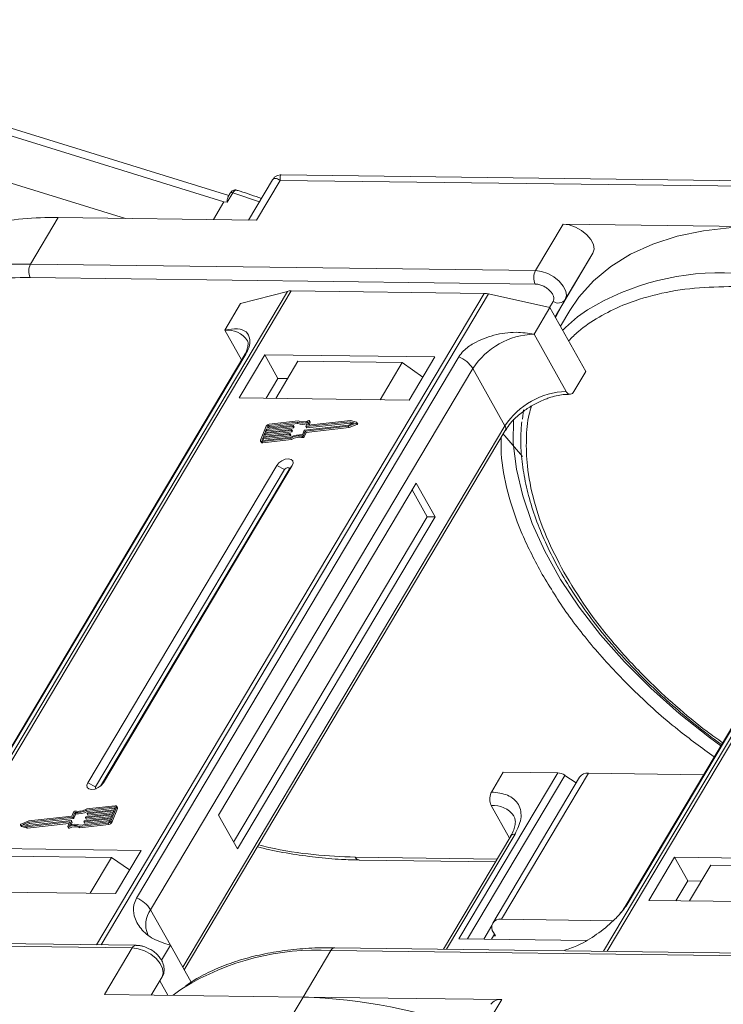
# Model space of a CAD drawing. Header units: millimetres. Extents: x -1177 to 904, y 240 to 1698.
# Tile 34 of 51: x 193 to 247, y 1413 to 1489. Entities that reach past the tile are written whole.
import ezdxf

# ---------------------------------------------------------------- set-up
doc = ezdxf.new("R2010")
doc.units = ezdxf.units.MM

msp = doc.modelspace()

# ---------------------------------------------------------------- linework, layer by layer
at = {"color": 7, "linetype": 'Continuous', "lineweight": 15}
for p, q in [((209.229, 1475.211), (165.91, 1488.641)), ((166.052, 1488.004), (208.855, 1474.734)), ((201.337, 1473.462), (190.222, 1476.908)), ((252.056, 1476.297), (213.225, 1476.797)), ((212.566, 1476.424), (210.732, 1473.341)), ((211.343, 1473.333), (213.152, 1476.375)), ((213.152, 1476.375), (251.684, 1475.879)), ((209.538, 1475.422), (209.109, 1474.7)), ((209.334, 1475.386), (209.151, 1475.079)), ((211.561, 1474.734), (209.538, 1475.422)), ((208.855, 1474.734), (208.047, 1473.375)), ((209.109, 1474.7), (208.855, 1474.734)), ((194.087, 1469.979), (196.198, 1473.528)), ((196.198, 1473.528), (211.343, 1473.333)), ((234.73, 1473.032), (232.619, 1469.483)), ((249.875, 1472.837), (234.73, 1473.032)), ((237.004, 1470.822), (234.618, 1466.81)), ((234.893, 1467.273), (237.004, 1470.822)), ((232.619, 1469.483), (194.087, 1469.979)), ((194.074, 1468.957), (232.606, 1468.461)), ((213.691, 1467.901), (184.135, 1418.207)), ((184.406, 1418.204), (213.984, 1467.934)), ((228.706, 1467.745), (199.128, 1418.014)), ((199.484, 1418.01), (229.04, 1467.704)), ((210.125, 1466.962), (213.691, 1467.901)), ((213.984, 1467.934), (228.706, 1467.745)), ((229.04, 1467.704), (233.719, 1466.658)), ((208.918, 1464.934), (210.125, 1466.962)), ((233.97, 1467.135), (233.69, 1466.665)), ((234.111, 1465.958), (234.893, 1467.273)), ((234.111, 1465.958), (234.618, 1466.81)), ((234.618, 1466.81), (234.138, 1465.909)), ((267.368, 1467.21), (237.811, 1417.516)), ((238.082, 1417.513), (267.661, 1467.243)), ((232.512, 1464.63), (233.719, 1466.658)), ((233.719, 1466.658), (236.458, 1461.769)), ((235.24, 1466.442), (234.519, 1465.23)), ((208.918, 1464.934), (210.193, 1462.659)), ((234.963, 1460.256), (232.512, 1464.63)), ((210.37, 1462.956), (185.793, 1421.634)), ((185.935, 1421.787), (210.512, 1463.109)), ((211.962, 1463.056), (210.002, 1459.76)), ((224.938, 1462.889), (211.962, 1463.056)), ((211.962, 1463.056), (212.971, 1461.254)), ((226.763, 1462.9), (202.186, 1421.578)), ((214.492, 1462.563), (212.803, 1459.724)), ((222.455, 1462.461), (214.492, 1462.563)), ((220.766, 1459.622), (222.455, 1462.461)), ((222.455, 1462.461), (224.015, 1461.336)), ((222.978, 1459.593), (224.938, 1462.889)), ((264.046, 1462.265), (239.47, 1420.943)), ((239.611, 1421.096), (264.188, 1462.418)), ((203.256, 1420.687), (227.833, 1462.008)), ((230.284, 1457.634), (227.833, 1462.008)), ((235.553, 1460.248), (236.458, 1461.769)), ((212.971, 1461.254), (212.066, 1459.734)), ((213.708, 1461.245), (212.971, 1461.254)), ((210.002, 1459.76), (222.978, 1459.593)), ((231.708, 1458.859), (231.621, 1458.149)), ((212.121, 1457.443), (214.131, 1457.67)), ((214.432, 1457.915), (212.268, 1457.67)), ((212.268, 1457.67), (212.325, 1457.567)), ((214.503, 1458.007), (212.304, 1457.758)), ((212.325, 1457.567), (214.49, 1457.812)), ((214.49, 1457.812), (214.432, 1457.915)), ((215.009, 1457.305), (218.35, 1457.683)), ((215.1, 1457.59), (215.24, 1457.932)), ((218.459, 1457.949), (215.118, 1457.571)), ((215.176, 1457.468), (218.517, 1457.846)), ((215.379, 1458.011), (215.247, 1457.691)), ((215.258, 1457.672), (215.247, 1457.691)), ((218.518, 1458.04), (215.266, 1457.672)), ((215.343, 1457.68), (215.436, 1457.908)), ((215.436, 1457.933), (215.379, 1458.036)), ((215.379, 1458.011), (215.436, 1457.908)), ((218.336, 1457.597), (218.943, 1457.838)), ((218.35, 1457.683), (218.796, 1457.86)), ((218.394, 1457.494), (219, 1457.735)), ((218.796, 1457.86), (218.459, 1457.949)), ((218.517, 1457.846), (218.459, 1457.949)), ((218.517, 1457.846), (218.663, 1457.807)), ((218.976, 1457.919), (218.518, 1458.04)), ((218.943, 1457.838), (219, 1457.735)), ((219.051, 1457.804), (218.993, 1457.907)), ((230.284, 1457.634), (205.707, 1416.312)), ((205.826, 1416.099), (230.315, 1457.272)), ((212.083, 1457.607), (211.647, 1456.546)), ((213.841, 1456.962), (211.831, 1456.735)), ((211.867, 1456.824), (213.877, 1457.051)), ((211.958, 1457.045), (211.867, 1456.824)), ((213.968, 1457.272), (211.958, 1457.045)), ((212.015, 1456.942), (211.958, 1457.045)), ((211.972, 1456.835), (212.015, 1456.942)), ((211.994, 1457.133), (214.004, 1457.36)), ((212.085, 1457.354), (211.994, 1457.133)), ((212.015, 1456.942), (214.025, 1457.169)), ((214.095, 1457.581), (212.085, 1457.354)), ((212.143, 1457.251), (212.085, 1457.354)), ((212.099, 1457.145), (212.143, 1457.251)), ((212.194, 1457.619), (212.121, 1457.443)), ((212.143, 1457.251), (214.153, 1457.479)), ((212.252, 1457.517), (212.194, 1457.619)), ((212.226, 1457.454), (212.252, 1457.517)), ((213.898, 1456.859), (213.841, 1456.962)), ((213.895, 1457.032), (213.877, 1456.988)), ((213.935, 1456.885), (213.877, 1456.988)), ((213.953, 1456.929), (213.895, 1457.032)), ((213.953, 1456.941), (213.896, 1457.044)), ((213.935, 1456.885), (213.953, 1456.929)), ((214.025, 1457.169), (213.968, 1457.272)), ((214.023, 1457.341), (214.005, 1457.297)), ((214.062, 1457.194), (214.005, 1457.297)), ((214.08, 1457.251), (214.023, 1457.354)), ((214.08, 1457.238), (214.023, 1457.341)), ((214.062, 1457.194), (214.08, 1457.238)), ((214.153, 1457.479), (214.095, 1457.581)), ((214.15, 1457.651), (214.132, 1457.607)), ((214.189, 1457.504), (214.132, 1457.607)), ((214.208, 1457.56), (214.15, 1457.663)), ((214.208, 1457.548), (214.15, 1457.651)), ((214.189, 1457.504), (214.208, 1457.548)), ((214.832, 1456.938), (214.973, 1457.28)), ((214.916, 1456.884), (215.056, 1457.226)), ((214.973, 1456.781), (215.114, 1457.123)), ((215.056, 1457.226), (218.336, 1457.597)), ((215.114, 1457.123), (215.056, 1457.226)), ((215.1, 1457.577), (215.157, 1457.474)), ((215.114, 1457.123), (218.394, 1457.494)), ((215.176, 1457.468), (215.118, 1457.571)), ((218.394, 1457.494), (218.336, 1457.597)), ((211.647, 1456.471), (211.704, 1456.368)), ((211.831, 1456.735), (211.758, 1456.558)), ((211.758, 1456.558), (211.779, 1456.52)), ((211.759, 1456.432), (213.958, 1456.681)), ((211.816, 1456.329), (211.759, 1456.432)), ((211.795, 1456.52), (213.96, 1456.765)), ((211.816, 1456.329), (214.016, 1456.578)), ((211.888, 1456.632), (211.831, 1456.735)), ((211.845, 1456.526), (211.888, 1456.632)), ((211.888, 1456.632), (213.898, 1456.859)), ((214.016, 1456.578), (213.958, 1456.681)), ((214.82, 1456.835), (214.878, 1456.732)), ((214.973, 1456.781), (214.916, 1456.884)), ((212.885, 1454.614), (198.47, 1430.379)), ((213.479, 1454.3), (199.065, 1430.064)), ((199.441, 1430.128), (213.816, 1454.296)), ((199.65, 1430.363), (214.064, 1454.599)), ((212.885, 1454.614), (213.479, 1454.3)), ((214.064, 1454.599), (213.816, 1454.296)), ((223.516, 1453.251), (208.438, 1427.9)), ((224.957, 1450.678), (223.516, 1453.251)), ((224.368, 1450.685), (223.214, 1452.744)), ((209.591, 1425.841), (224.368, 1450.685)), ((209.879, 1425.326), (224.957, 1450.678)), ((224.957, 1450.678), (224.368, 1450.685)), ((234.313, 1431.138), (226.774, 1418.463)), ((227.439, 1418.455), (234.869, 1430.947)), ((229.26, 1429.671), (230.165, 1431.192)), ((235.988, 1430.818), (229.354, 1419.664)), ((230.019, 1419.954), (236.653, 1431.108)), ((230.165, 1431.192), (234.313, 1431.138)), ((235.725, 1430.376), (234.869, 1430.947)), ((245.448, 1430.995), (236.653, 1431.108)), ((199.065, 1430.064), (198.47, 1430.379)), ((199.65, 1430.363), (199.496, 1430.177)), ((200.519, 1428.538), (198.355, 1428.293)), ((200.555, 1428.626), (198.356, 1428.378)), ((198.412, 1428.19), (200.527, 1428.429)), ((200.231, 1427.451), (200.667, 1428.512)), ((200.289, 1427.348), (200.725, 1428.409)), ((200.484, 1428.323), (200.556, 1428.5)), ((200.55, 1428.483), (200.519, 1428.538)), ((200.667, 1428.512), (200.725, 1428.409)), ((200.725, 1428.484), (200.668, 1428.587)), ((229.247, 1428.649), (230.641, 1426.161)), ((197.305, 1427.753), (193.964, 1427.375)), ((197.258, 1427.832), (193.978, 1427.461)), ((194.022, 1427.272), (197.363, 1427.65)), ((197.399, 1428.174), (197.258, 1427.832)), ((197.363, 1427.65), (197.305, 1427.753)), ((197.482, 1428.12), (197.342, 1427.778)), ((197.399, 1427.675), (197.342, 1427.778)), ((197.399, 1427.675), (197.54, 1428.017)), ((197.54, 1428.017), (197.482, 1428.12)), ((200.193, 1427.615), (198.183, 1427.388)), ((198.219, 1427.477), (200.229, 1427.704)), ((198.292, 1427.717), (198.31, 1427.761)), ((198.292, 1427.704), (198.349, 1427.601)), ((200.32, 1427.925), (198.31, 1427.698)), ((198.368, 1427.595), (198.31, 1427.698)), ((198.347, 1427.786), (200.356, 1428.013)), ((198.412, 1428.19), (198.355, 1428.293)), ((198.368, 1427.595), (200.273, 1427.81)), ((198.419, 1428.026), (198.437, 1428.07)), ((198.419, 1428.014), (198.476, 1427.911)), ((200.447, 1428.235), (198.437, 1428.007)), ((198.495, 1427.904), (198.437, 1428.007)), ((198.474, 1428.096), (200.484, 1428.323)), ((198.495, 1427.904), (200.4, 1428.12)), ((200.12, 1427.439), (200.193, 1427.615)), ((200.229, 1427.704), (200.32, 1427.925)), ((200.356, 1428.013), (200.447, 1428.235)), ((208.438, 1427.9), (209.879, 1425.326)), ((193.321, 1427.151), (193.379, 1427.048)), ((193.338, 1427.139), (193.796, 1427.019)), ((193.396, 1427.036), (193.338, 1427.139)), ((193.978, 1427.461), (193.372, 1427.22)), ((193.396, 1427.036), (193.854, 1426.916)), ((193.964, 1427.375), (193.518, 1427.198)), ((193.518, 1427.198), (193.855, 1427.11)), ((193.709, 1427.148), (194.022, 1427.272)), ((193.796, 1427.019), (197.049, 1427.386)), ((193.854, 1426.916), (193.796, 1427.019)), ((193.854, 1426.916), (197.029, 1427.275)), ((193.855, 1427.11), (197.196, 1427.487)), ((194.022, 1427.272), (193.964, 1427.375)), ((196.936, 1427.047), (197.067, 1427.367)), ((196.936, 1427.023), (196.993, 1426.92)), ((197.056, 1426.913), (196.999, 1427.016)), ((197.064, 1427.359), (197.049, 1427.386)), ((197.215, 1427.468), (197.074, 1427.127)), ((197.189, 1427.164), (197.272, 1427.365)), ((197.272, 1427.378), (197.215, 1427.481)), ((197.215, 1427.468), (197.272, 1427.365)), ((197.811, 1427.051), (200.01, 1427.3)), ((197.811, 1427.051), (197.869, 1426.948)), ((197.869, 1426.948), (200.068, 1427.197)), ((197.882, 1427.143), (200.047, 1427.388)), ((198.164, 1427.407), (198.183, 1427.451)), ((198.164, 1427.395), (198.222, 1427.292)), ((198.241, 1427.285), (198.183, 1427.388)), ((198.241, 1427.285), (200.146, 1427.501)), ((200.01, 1427.3), (200.068, 1427.197)), ((200.289, 1427.348), (200.231, 1427.451)), ((230.73, 1426.309), (225.593, 1417.673)), ((225.838, 1417.67), (231.062, 1426.455)), ((202.533, 1425.217), (189.556, 1425.384)), ((192.321, 1424.787), (200.284, 1424.684)), ((198.656, 1421.947), (200.284, 1424.684)), ((200.284, 1424.684), (201.652, 1423.737)), ((200.573, 1421.922), (202.533, 1425.217)), ((229.686, 1424.555), (218.872, 1424.695)), ((243.233, 1424.694), (241.273, 1421.398)), ((256.209, 1424.527), (243.233, 1424.694)), ((244.242, 1422.892), (243.233, 1424.694)), ((219.164, 1424.479), (229.561, 1424.345)), ((245.998, 1424.096), (244.369, 1421.358)), ((245.998, 1424.096), (253.961, 1423.993)), ((244.242, 1422.892), (243.337, 1421.371)), ((245.274, 1422.879), (244.242, 1422.892)), ((187.596, 1422.089), (200.573, 1421.922)), ((241.273, 1421.398), (254.249, 1421.231)), ((203.256, 1420.687), (204.769, 1417.985)), ((229.289, 1419.475), (228.672, 1418.439)), ((238.547, 1419.844), (230.019, 1419.954)), ((229.488, 1418.811), (229.262, 1418.431)), ((229.56, 1418.683), (229.413, 1418.685)), ((229.416, 1418.94), (229.56, 1418.683)), ((163.329, 1418.263), (201.861, 1417.767)), ((202.158, 1417.975), (163.626, 1418.471)), ((204.769, 1417.985), (204.085, 1416.834)), ((204.769, 1417.985), (206.357, 1415.15)), ((226.774, 1418.463), (236.488, 1418.338)), ((201.861, 1417.767), (199.75, 1414.218)), ((214.894, 1414.023), (217.005, 1417.572)), ((217.005, 1417.572), (255.537, 1417.076)), ((255.835, 1417.284), (217.303, 1417.78)), ((234.826, 1417.555), (234.852, 1417.598)), ((203.31, 1414.172), (204.134, 1415.557)), ((204.134, 1415.557), (203.311, 1414.172)), ((203.955, 1415.257), (204.572, 1414.156)), ((199.75, 1414.218), (214.894, 1414.023)), ((214.894, 1414.023), (213.085, 1410.981)), ((230.039, 1413.828), (214.894, 1414.023)), ((228.23, 1410.786), (230.039, 1413.828))]:
    msp.add_line(p, q, dxfattribs=at)
at = {"color": 7, "linetype": 'Continuous', "lineweight": 15, "flags": 128}
for points in [[(237.004, 1470.822), (237.091, 1471.122), (237.038, 1471.475), (236.848, 1471.852), (236.538, 1472.22), (236.134, 1472.547), (235.671, 1472.804), (235.189, 1472.971), (234.73, 1473.032)], [(249.875, 1472.837), (247.599, 1472.776), (245.444, 1472.533), (243.427, 1472.11), (241.564, 1471.51), (239.87, 1470.739), (238.359, 1469.803), (237.043, 1468.708), (235.932, 1467.465), (235.24, 1466.442)], [(234.893, 1467.273), (234.981, 1467.573), (234.927, 1467.926), (234.737, 1468.303), (234.427, 1468.671), (234.023, 1468.998), (233.56, 1469.255), (233.078, 1469.422), (232.619, 1469.483)], [(210.37, 1462.956), (210.428, 1463.035), (210.512, 1463.109)], [(214.131, 1457.67), (214.137, 1457.67), (214.141, 1457.669), (214.145, 1457.668), (214.148, 1457.666), (214.15, 1457.663), (214.151, 1457.659), (214.151, 1457.655), (214.15, 1457.651)], [(215.247, 1457.691), (215.246, 1457.686), (215.246, 1457.682), (215.247, 1457.679), (215.249, 1457.676), (215.252, 1457.674), (215.256, 1457.672), (215.26, 1457.672), (215.266, 1457.672)], [(215.316, 1458.042), (215.33, 1458.047), (215.344, 1458.049), (215.357, 1458.048), (215.368, 1458.045), (215.376, 1458.039), (215.38, 1458.031), (215.381, 1458.022), (215.379, 1458.011)], [(218.976, 1457.919), (218.987, 1457.914), (218.994, 1457.906), (218.996, 1457.895), (218.993, 1457.882), (218.986, 1457.869), (218.974, 1457.857), (218.959, 1457.846), (218.943, 1457.838)], [(219, 1457.735), (219.017, 1457.743), (219.032, 1457.754), (219.043, 1457.767), (219.051, 1457.78), (219.054, 1457.792), (219.052, 1457.803), (219.051, 1457.804)], [(246.756, 1433.195), (245.889, 1433.833), (243.579, 1435.669), (241.413, 1437.598), (239.409, 1439.604), (237.585, 1441.67), (235.956, 1443.779), (234.536, 1445.912), (233.338, 1448.052), (232.37, 1450.179), (231.642, 1452.276), (231.16, 1454.325), (230.928, 1456.309), (230.943, 1458.143)], [(213.877, 1457.051), (213.882, 1457.051), (213.887, 1457.05), (213.891, 1457.049), (213.894, 1457.047), (213.896, 1457.044), (213.897, 1457.04), (213.897, 1457.036), (213.895, 1457.032)], [(214.004, 1457.36), (214.009, 1457.361), (214.014, 1457.36), (214.018, 1457.358), (214.021, 1457.356), (214.023, 1457.353), (214.024, 1457.35), (214.024, 1457.346), (214.023, 1457.341)], [(215.118, 1457.571), (215.113, 1457.571), (215.109, 1457.571), (215.105, 1457.573), (215.101, 1457.575), (215.099, 1457.578), (215.098, 1457.581), (215.099, 1457.585), (215.1, 1457.59)], [(231.619, 1455.283), (230.279, 1456.868), (230.156, 1457.005)], [(211.759, 1456.432), (211.727, 1456.431), (211.699, 1456.435), (211.676, 1456.444), (211.657, 1456.457), (211.645, 1456.475), (211.639, 1456.496), (211.64, 1456.52), (211.647, 1456.546)], [(211.758, 1456.558), (211.755, 1456.55), (211.755, 1456.542), (211.757, 1456.535), (211.761, 1456.529), (211.767, 1456.524), (211.775, 1456.521), (211.785, 1456.52), (211.795, 1456.52)], [(214.064, 1454.599), (214.135, 1454.794), (214.105, 1454.96), (213.979, 1455.072), (213.776, 1455.114), (213.527, 1455.078), (213.271, 1454.971), (213.045, 1454.808), (212.885, 1454.614)], [(213.816, 1454.296), (213.836, 1454.351), (213.827, 1454.399), (213.791, 1454.431), (213.733, 1454.442), (213.663, 1454.432), (213.589, 1454.402), (213.525, 1454.355), (213.479, 1454.3)], [(198.47, 1430.379), (198.399, 1430.184), (198.429, 1430.018), (198.555, 1429.905), (198.758, 1429.864), (199.007, 1429.9), (199.264, 1430.007), (199.489, 1430.17), (199.65, 1430.363)], [(199.065, 1430.064), (199.045, 1430.009), (199.053, 1429.962), (199.089, 1429.929), (199.093, 1429.928)], [(200.556, 1428.5), (200.559, 1428.508), (200.559, 1428.516), (200.557, 1428.523), (200.553, 1428.529), (200.547, 1428.534), (200.539, 1428.537), (200.53, 1428.538), (200.519, 1428.538)], [(200.555, 1428.626), (200.587, 1428.627), (200.615, 1428.623), (200.639, 1428.614), (200.657, 1428.601), (200.67, 1428.583), (200.676, 1428.562), (200.675, 1428.538), (200.667, 1428.512)], [(198.31, 1427.698), (198.305, 1427.698), (198.3, 1427.698), (198.296, 1427.7), (198.293, 1427.702), (198.291, 1427.705), (198.29, 1427.708), (198.29, 1427.712), (198.292, 1427.717)], [(198.437, 1428.007), (198.432, 1428.007), (198.428, 1428.008), (198.424, 1428.009), (198.42, 1428.011), (198.418, 1428.014), (198.417, 1428.018), (198.418, 1428.022), (198.419, 1428.026)], [(193.338, 1427.139), (193.327, 1427.144), (193.32, 1427.152), (193.318, 1427.163), (193.321, 1427.176), (193.329, 1427.189), (193.34, 1427.201), (193.355, 1427.212), (193.372, 1427.22)], [(193.379, 1427.048), (193.385, 1427.041), (193.396, 1427.036)], [(196.999, 1427.016), (196.984, 1427.011), (196.97, 1427.009), (196.957, 1427.01), (196.946, 1427.013), (196.938, 1427.019), (196.934, 1427.027), (196.933, 1427.037), (196.936, 1427.047)], [(196.993, 1426.92), (196.996, 1426.916), (197.004, 1426.91), (197.015, 1426.907), (197.027, 1426.906), (197.042, 1426.909), (197.056, 1426.913)], [(197.067, 1427.367), (197.068, 1427.372), (197.069, 1427.376), (197.068, 1427.379), (197.066, 1427.382), (197.062, 1427.384), (197.059, 1427.386), (197.054, 1427.387), (197.049, 1427.386)], [(197.196, 1427.487), (197.201, 1427.488), (197.206, 1427.487), (197.21, 1427.485), (197.213, 1427.483), (197.215, 1427.48), (197.216, 1427.477), (197.216, 1427.473), (197.215, 1427.468)], [(198.183, 1427.388), (198.178, 1427.388), (198.173, 1427.389), (198.169, 1427.39), (198.166, 1427.392), (198.164, 1427.395), (198.163, 1427.399), (198.163, 1427.403), (198.164, 1427.407)], [(219.164, 1424.479), (219.164, 1424.479), (219.156, 1424.479)], [(239.468, 1420.94), (239.528, 1421.022), (239.611, 1421.096)], [(201.861, 1417.767), (202.32, 1417.706), (202.801, 1417.54), (203.264, 1417.282), (203.668, 1416.955), (203.978, 1416.588), (204.168, 1416.211), (204.222, 1415.857), (204.134, 1415.557)], [(217.303, 1417.78), (217.303, 1417.78), (217.312, 1417.78)], [(204.979, 1414.151), (205.49, 1414.538), (205.76, 1414.727)]]:
    msp.add_lwpolyline(points, dxfattribs=at)
at = {"color": 7, "linetype": 'Continuous', "lineweight": 15}
for centre, radius, start, end in [((209.46, 1475.266), 0.174, 63.30308, 136.49349), ((195.69, 1448.694), 24.839, 88.82822, 101.25928), ((193.565, 1445.455), 24.529, 88.77906, 102.56792), ((195.066, 1469.455), 1.11, 151.86538, 206.65442), ((233.598, 1468.959), 1.11, 151.86538, 206.65442), ((246.707, 1449.799), 19.517, 86.89523, 121.269), ((213.959, 1466.836), 1.098, 88.72031, 104.14409), ((228.674, 1466.107), 1.638, 77.08998, 88.8989), ((234.361, 1467.675), 0.666, 234.0762, 322.90297), ((243.209, 1456.554), 11.94, 123.74678, 135.50714), ((209.125, 1463.128), 1.817, 33.1952, 96.53301), ((232.703, 1458.803), 5.83, 91.86957, 146.65022), ((225.954, 1460.84), 2.213, 31.86898, 68.55124), ((235.154, 1454.429), 5.83, 91.86957, 146.65022), ((212.337, 1457.474), 0.287, 96.59253, 152.29321), ((212.279, 1457.575), 0.0955, 96.59253, 152.29321), ((214.816, 1458.883), 1.042, 248.35959, 294.01857), ((214.864, 1458.73), 0.991, 247.84687, 288.77105), ((214.873, 1458.875), 0.943, 246.89164, 297.97103), ((215.412, 1457.92), 0.0276, 333.09852, 26.5741), ((212.336, 1457.472), 0.0955, 96.59253, 152.29321), ((213.835, 1457.01), 0.0478, 276.59253, 332.29321), ((213.941, 1456.935), 0.0138, 333.02121, 26.65141), ((214.649, 1455.576), 1.375, 82.36132, 120.10827), ((213.962, 1457.319), 0.0478, 276.59253, 332.29321), ((214.02, 1457.216), 0.0478, 276.59253, 332.29321), ((214.068, 1457.245), 0.0138, 333.02121, 26.65141), ((214.089, 1457.629), 0.0478, 276.59253, 332.29321), ((214.147, 1457.526), 0.0478, 276.59253, 332.29321), ((214.195, 1457.554), 0.0138, 333.02121, 26.65141), ((215.015, 1457.258), 0.0478, 96.59253, 152.29321), ((215.172, 1457.486), 0.0183, 217.91724, 283.38081), ((230.005, 1457.428), 0.346, 333.31625, 36.51573), ((211.791, 1456.436), 0.11, 217.91724, 283.38081), ((213.893, 1456.907), 0.0478, 276.59253, 332.29321), ((214.58, 1455.694), 1.167, 78.13867, 122.23452), ((214.638, 1455.591), 1.167, 78.13867, 122.23452), ((214.835, 1456.924), 0.0903, 260.49805, 333.59787), ((214.892, 1456.821), 0.0903, 260.49805, 333.59787), ((234.257, 1430.07), 1.07, 55.09609, 87.03844), ((236.573, 1430.386), 0.727, 83.64232, 143.56702), ((197.734, 1429.364), 1.167, 258.13867, 302.23452), ((200.651, 1428.447), 0.0826, 333.02121, 26.65141), ((229.409, 1426.746), 1.91, 35.13686, 94.86934), ((197.299, 1427.8), 0.0478, 276.59253, 332.29321), ((197.357, 1427.697), 0.0478, 276.59253, 332.29321), ((197.48, 1428.134), 0.0903, 80.49805, 153.59787), ((197.665, 1429.482), 1.375, 262.36132, 300.10827), ((197.723, 1429.379), 1.375, 262.36132, 300.10827), ((198.352, 1427.739), 0.0478, 96.59253, 152.29321), ((198.364, 1427.613), 0.0183, 217.91724, 283.38081), ((198.479, 1428.048), 0.0478, 96.59253, 152.29321), ((198.491, 1427.922), 0.0183, 217.91724, 283.38081), ((197.441, 1426.183), 0.943, 66.89164, 117.97103), ((197.499, 1426.081), 0.943, 66.89164, 117.97103), ((197.498, 1426.175), 1.042, 68.35959, 114.01857), ((197.26, 1427.372), 0.0138, 333.02121, 26.65141), ((198.225, 1427.429), 0.0478, 96.59253, 152.29321), ((198.236, 1427.303), 0.0183, 217.91724, 283.38081), ((199.977, 1427.584), 0.287, 276.59253, 332.29321), ((200.036, 1427.483), 0.0955, 276.59253, 332.29321), ((200.035, 1427.481), 0.287, 276.59253, 332.29321), ((231.022, 1426.093), 0.363, 83.64232, 143.56702), ((219.208, 1424.843), 0.367, 203.79329, 261.81678), ((201.377, 1419.518), 2.213, 31.86898, 68.55124), ((204.793, 1419.555), 1.909, 143.64522, 203.44279), ((229.91, 1419.333), 0.631, 80.05661, 218.47393), ((202.178, 1417.63), 0.346, 93.05406, 156.53827), ((215.944, 1398.123), 19.479, 86.87659, 121.52214), ((217.334, 1417.418), 0.363, 94.95278, 154.87747), ((213.631, 1373.295), 40.748, 69.35834, 88.22275), ((229.929, 1412.947), 0.888, 82.87283, 144.3365)]:
    msp.add_arc(centre, radius, start, end, dxfattribs=at)
for points, knots in [([(213.222, 1476.797), (213.167, 1476.794), (213.049, 1476.788), (212.869, 1476.722), (212.692, 1476.604), (212.607, 1476.483), (212.564, 1476.421)], [0, 0, 0, 0, 0.2124417, 0.4552729, 0.7219822, 1, 1, 1, 1]), ([(213.152, 1476.375), (213.05, 1476.426), (212.848, 1476.527), (212.654, 1476.541), (212.603, 1476.448), (212.583, 1476.413)], [0, 0, 0, 0, 0.384879, 0.766722, 1, 1, 1, 1]), ([(213.224, 1476.789), (213.22, 1476.792), (213.174, 1476.829), (213.134, 1476.699), (213.146, 1476.483), (213.152, 1476.375)], [0, 0, 0, 0, 0.038208, 0.516776, 1, 1, 1, 1]), ([(209.109, 1474.7), (209.108, 1474.7), (209.106, 1474.7), (209.103, 1474.702), (209.098, 1474.708), (209.093, 1474.734), (209.097, 1474.835), (209.103, 1474.975), (209.144, 1475.045), (209.16, 1475.073)], [0, 0, 0, 0, 0.004922, 0.009833, 0.018286, 0.04476, 0.169478, 0.668546, 1, 1, 1, 1]), ([(209.794, 1475.639), (209.752, 1475.646), (209.666, 1475.662), (209.539, 1475.613), (209.424, 1475.521), (209.364, 1475.431), (209.333, 1475.386)], [0, 0, 0, 0, 0.232166, 0.48256, 0.740719, 1, 1, 1, 1]), ([(209.795, 1475.636), (209.793, 1475.638), (209.777, 1475.648), (209.725, 1475.636), (209.641, 1475.577), (209.571, 1475.471), (209.538, 1475.422)], [0, 0, 0, 0, 0.044637, 0.263114, 0.658129, 1, 1, 1, 1]), ([(211.709, 1474.984), (211.167, 1475.182), (210.528, 1475.417), (209.891, 1475.604), (209.794, 1475.633)], [0, 0, 0, 0, 0.8478756, 1, 1, 1, 1]), ([(188.317, 1468.376), (189.219, 1468.556), (191.022, 1468.916), (193.057, 1468.943), (194.074, 1468.957)], [0, 0, 0, 0, 0.500194, 1, 1, 1, 1]), ([(232.606, 1468.461), (232.695, 1468.454), (232.875, 1468.439), (233.173, 1468.334), (233.456, 1468.176), (233.7, 1467.978), (233.888, 1467.756), (234.004, 1467.525), (234.041, 1467.306), (233.993, 1467.191), (233.97, 1467.135)], [0, 0, 0, 0, 0.12225, 0.25, 0.37775, 0.5, 0.62225, 0.75, 0.87775, 1, 1, 1, 1]), ([(235.145, 1464.112), (235.387, 1464.359), (236.059, 1465.047), (237.442, 1465.964), (239.415, 1466.954), (241.839, 1467.719), (244.679, 1468.21), (246.737, 1468.248), (247.751, 1468.266)], [0, 0, 0, 0, 0.0892615, 0.2481902, 0.4071382, 0.6104349, 0.8081913, 1, 1, 1, 1]), ([(210.512, 1463.109), (210.597, 1463.276), (210.817, 1463.705), (210.861, 1464.326), (210.592, 1464.851), (209.935, 1465.117), (209.259, 1464.995), (208.918, 1464.934)], [0, 0, 0, 0, 0.111335, 0.286497, 0.521289, 0.758582, 1, 1, 1, 1]), ([(232.512, 1464.63), (232.059, 1464.699), (231.076, 1464.848), (229.435, 1464.613), (228.063, 1464.068), (227.165, 1463.448), (226.879, 1463.058), (226.763, 1462.9)], [0, 0, 0, 0, 0.222481, 0.483081, 0.73977, 0.893878, 1, 1, 1, 1]), ([(210.644, 1464.126), (210.645, 1464.125), (210.675, 1464.087), (210.689, 1464.018), (210.699, 1463.774), (210.608, 1463.436), (210.494, 1463.146), (210.377, 1462.974), (210.364, 1462.955)], [0, 0, 0, 0, 0.005744, 0.306611, 0.531667, 0.753453, 0.971797, 1, 1, 1, 1]), ([(232.459, 1459.238), (232.739, 1459.381), (233.131, 1459.583), (233.721, 1459.794), (234.209, 1459.93), (234.757, 1460.027), (235.088, 1460.036), (235.256, 1460.04)], [0, 0, 0, 0, 0.294099, 0.412703, 0.605791, 0.800293, 1, 1, 1, 1]), ([(235.553, 1460.248), (235.516, 1460.197), (235.442, 1460.094), (235.302, 1460.031), (235.161, 1460.047), (235.043, 1460.131), (234.986, 1460.22), (234.963, 1460.256)], [0, 0, 0, 0, 0.214694, 0.429388, 0.644082, 0.858775, 1, 1, 1, 1]), ([(230.325, 1457.273), (230.388, 1457.378), (230.547, 1457.644), (230.891, 1458.041), (231.304, 1458.435), (231.802, 1458.839), (232.208, 1459.085), (232.459, 1459.238)], [0, 0, 0, 0, 0.149323, 0.380846, 0.555425, 0.724977, 1, 1, 1, 1]), ([(234.786, 1446.461), (234.318, 1447.361), (233.368, 1449.187), (232.444, 1451.917), (231.957, 1454.413), (231.889, 1456.617), (232.009, 1458.139), (232.248, 1458.935), (232.309, 1459.141)], [0, 0, 0, 0, 0.198524, 0.403205, 0.613647, 0.778148, 0.942668, 1, 1, 1, 1]), ([(231.575, 1457.946), (231.541, 1457.559), (231.46, 1456.64), (231.549, 1455.117), (231.808, 1453.401), (232.254, 1451.646), (232.875, 1449.865), (233.669, 1448.069), (234.627, 1446.269), (235.743, 1444.478), (237.006, 1442.706), (238.407, 1440.967), (239.93, 1439.274), (241.557, 1437.645), (243.249, 1436.104), (244.954, 1434.697), (246.146, 1433.775), (246.765, 1433.337), (246.818, 1433.299)], [0, 0, 0, 0, 0.050321, 0.119623, 0.188978, 0.258334, 0.327647, 0.39688, 0.465996, 0.534955, 0.603709, 0.672177, 0.740215, 0.807551, 0.873593, 0.936793, 0.994595, 1, 1, 1, 1]), ([(230.013, 1456.765), (230, 1456.353), (229.958, 1455.021), (230.451, 1452.593), (231.419, 1449.563), (232.486, 1447.507), (233.017, 1446.484)], [0, 0, 0, 0, 0.1310472, 0.4233942, 0.7132597, 1, 1, 1, 1]), ([(233.017, 1446.484), (233.629, 1445.468), (234.871, 1443.408), (237.309, 1440.328), (240.174, 1437.304), (243.17, 1434.601), (245.315, 1433.037), (246.255, 1432.352)], [0, 0, 0, 0, 0.202029, 0.409492, 0.620744, 0.833942, 1, 1, 1, 1]), ([(246.899, 1433.434), (246.498, 1433.719), (245.25, 1434.607), (243.308, 1436.232), (240.891, 1438.468), (238.568, 1440.987), (236.424, 1443.733), (235.326, 1445.561), (234.786, 1446.461)], [0, 0, 0, 0, 0.076289, 0.237481, 0.398693, 0.604886, 0.805459, 1, 1, 1, 1]), ([(229.26, 1429.671), (229.23, 1429.608), (229.168, 1429.483), (229.127, 1429.242), (229.132, 1428.997), (229.177, 1428.791), (229.227, 1428.69), (229.247, 1428.649)], [0, 0, 0, 0, 0.214694, 0.429388, 0.644082, 0.858775, 1, 1, 1, 1]), ([(231.062, 1426.455), (231.25, 1426.854), (231.539, 1427.468), (231.518, 1428.212), (231.344, 1428.725), (230.997, 1429.142), (230.374, 1429.548), (229.699, 1429.622), (229.26, 1429.671)], [0, 0, 0, 0, 0.239457, 0.368361, 0.5, 0.631639, 0.760543, 1, 1, 1, 1]), ([(230.958, 1427.834), (230.995, 1427.77), (231.077, 1427.627), (231.096, 1427.314), (231.015, 1426.909), (230.885, 1426.562), (230.75, 1426.356), (230.719, 1426.308)], [0, 0, 0, 0, 0.209538, 0.461851, 0.698708, 0.93023, 1, 1, 1, 1]), ([(211.408, 1425.484), (211.55, 1425.448), (212.372, 1425.24), (213.86, 1424.966), (215.86, 1424.676), (217.635, 1424.514), (218.713, 1424.498), (219.158, 1424.492)], [0, 0, 0, 0, 0.052717, 0.30573, 0.561476, 0.819314, 1, 1, 1, 1]), ([(218.872, 1424.695), (217.822, 1424.745), (215.69, 1424.847), (213.192, 1425.205), (211.762, 1425.579), (211.505, 1425.646)], [0, 0, 0, 0, 0.442982, 0.899702, 1, 1, 1, 1]), ([(202.186, 1421.578), (202.105, 1421.402), (201.899, 1420.949), (201.974, 1420.114), (202.458, 1419.205), (203.417, 1418.401), (204.316, 1418.124), (204.769, 1417.985)], [0, 0, 0, 0, 0.111335, 0.286497, 0.521289, 0.758582, 1, 1, 1, 1]), ([(234.852, 1417.598), (235.201, 1417.714), (235.96, 1417.967), (237.286, 1418.764), (238.438, 1419.701), (239.225, 1420.519), (239.5, 1420.929), (239.611, 1421.096)], [0, 0, 0, 0, 0.222481, 0.483081, 0.73977, 0.893878, 1, 1, 1, 1]), ([(239.464, 1420.942), (239.385, 1420.814), (239.216, 1420.541), (238.95, 1420.254), (238.809, 1420.102)], [0, 0, 0, 0, 0.4676766, 1, 1, 1, 1]), ([(203.271, 1417.639), (203.073, 1417.738), (202.797, 1417.875), (202.418, 1417.962), (202.249, 1417.964), (202.16, 1417.966)], [0, 0, 0, 0, 0.547109, 0.7598, 1, 1, 1, 1]), ([(204.131, 1415.566), (204.14, 1415.576), (204.25, 1415.705), (204.309, 1416.058), (204.259, 1416.497), (204.086, 1416.865), (203.862, 1417.167), (203.593, 1417.429), (203.374, 1417.572), (203.271, 1417.639)], [0, 0, 0, 0, 0.016393, 0.210718, 0.413738, 0.571929, 0.705512, 0.861477, 1, 1, 1, 1]), ([(217.31, 1417.767), (217.114, 1417.773), (216.272, 1417.8), (214.846, 1417.722), (213.044, 1417.529), (211.328, 1417.199), (209.7, 1416.745), (208.176, 1416.156), (206.902, 1415.534), (206.197, 1415.054), (205.914, 1414.861)], [0, 0, 0, 0, 0.042725, 0.184157, 0.326261, 0.469019, 0.612495, 0.756832, 0.902269, 1, 1, 1, 1])]:
    msp.add_open_spline(points, degree=3, knots=knots, dxfattribs=at)

doc.saveas('drawing.dxf')
